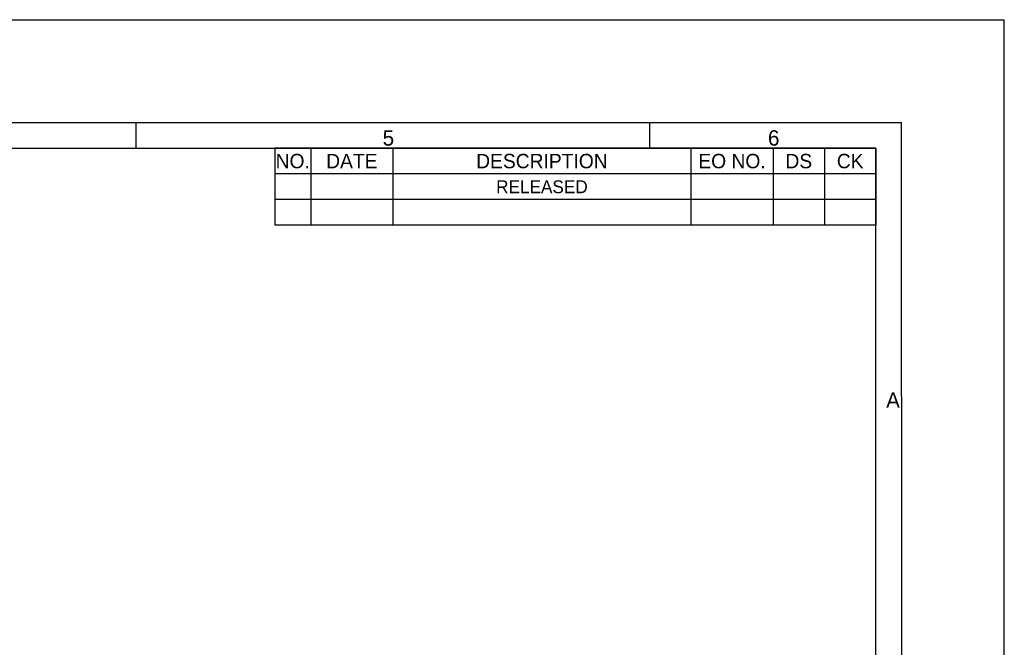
# Model space of a CAD drawing. Header units: inches. Extents: x 0 to 58.5, y 0 to 41.3.
# Tile 22 of 22: x 39.6 to 58.5, y 29.3 to 41.3. Entities that reach past the tile are written whole.
import ezdxf

# ---------------------------------------------------------------- set-up
doc = ezdxf.new("R2010")
doc.units = ezdxf.units.IN
doc.header["$LTSCALE"] = 3.215551
doc.header["$MEASUREMENT"] = 0
doc.layers.add('3D-TOPRW1010WD-FORMAT', color=7, linetype='CONTINUOUS')
doc.styles.add('TEXTSTYLE_2', font='gothic.ttf')

msp = doc.modelspace()

# ---------------------------------------------------------------- linework, layer by layer
at = {"layer": '3D-TOPRW1010WD-FORMAT', "color": 7, "linetype": 'CONTINUOUS'}
for p, q in [((0, 41.338583), (58.464567, 41.338583)), ((58.464567, 0), (58.464567, 41.338583)), ((1.968504, 39.370079), (56.496063, 39.370079)), ((41.830709, 38.877953), (41.830709, 39.370079)), ((51.673228, 38.877953), (51.673228, 39.370079)), ((56.509973, 1.968504), (56.496063, 39.370079)), ((2.46063, 38.877953), (56.003937, 38.877953)), ((56.003937, 1.968504), (56.003937, 38.877953))]:
    msp.add_line(p, q, dxfattribs=at)
at = {"layer": '3D-TOPRW1010WD-FORMAT', "color": 2, "linetype": 'CONTINUOUS'}
for p, q in [((56.003938, 38.877951), (44.48819, 38.877951)), ((44.48819, 38.877951), (44.48819, 37.401573)), ((45.177166, 38.877951), (45.177166, 37.401573)), ((46.75197, 38.877951), (46.75197, 37.401573)), ((52.460631, 38.877951), (52.460631, 37.401573)), ((54.035434, 38.877951), (54.035434, 37.401573)), ((55.019686, 38.877951), (55.019686, 37.401573)), ((56.003938, 38.877951), (56.003938, 37.401573)), ((56.003938, 38.385825), (44.48819, 38.385825)), ((56.003938, 37.893699), (44.48819, 37.893699)), ((56.003938, 37.401573), (44.48819, 37.401573))]:
    msp.add_line(p, q, dxfattribs=at)

# ---------------------------------------------------------------- texts
at = {"layer": '3D-TOPRW1010WD-FORMAT', "color": 7, "linetype": 'CONTINUOUS', "char_height": 0.295276, "attachment_point": 1, "line_spacing_factor": 0.9, "style": 'TEXTSTYLE_2'}
for s, insert, width in [('5', (46.555118, 39.222441), 0.22637795), ('6', (53.937008, 39.222441), 0.22637795), ('A', (56.200787, 34.202756), 0.27012248)]:
    msp.add_mtext(s, dxfattribs=dict(at, insert=insert, width=width))
at = {"layer": '3D-TOPRW1010WD-FORMAT', "color": 2, "linetype": 'CONTINUOUS', "attachment_point": 2, "line_spacing_factor": 0.9, "style": 'TEXTSTYLE_2'}
for s, insert, char_height, width in [('NO.', (44.832678, 38.769684), 0.2755906, 0.6541423), ('DATE', (45.964568, 38.769684), 0.2755906, 0.89239735), ('DESCRIPTION', (49.6063, 38.769684), 0.27559055, 2.37518227), ('EO NO.', (53.248033, 38.769684), 0.2755906, 1.28289704), ('DS', (54.52756, 38.769684), 0.2755906, 0.48279382), ('CK', (55.511812, 38.769684), 0.2755906, 0.46850394), ('RELEASED ', (49.6063, 38.262794), 0.246063, 1.68144335)]:
    msp.add_mtext(s, dxfattribs=dict(at, insert=insert, char_height=char_height, width=width))

doc.saveas('drawing.dxf')
